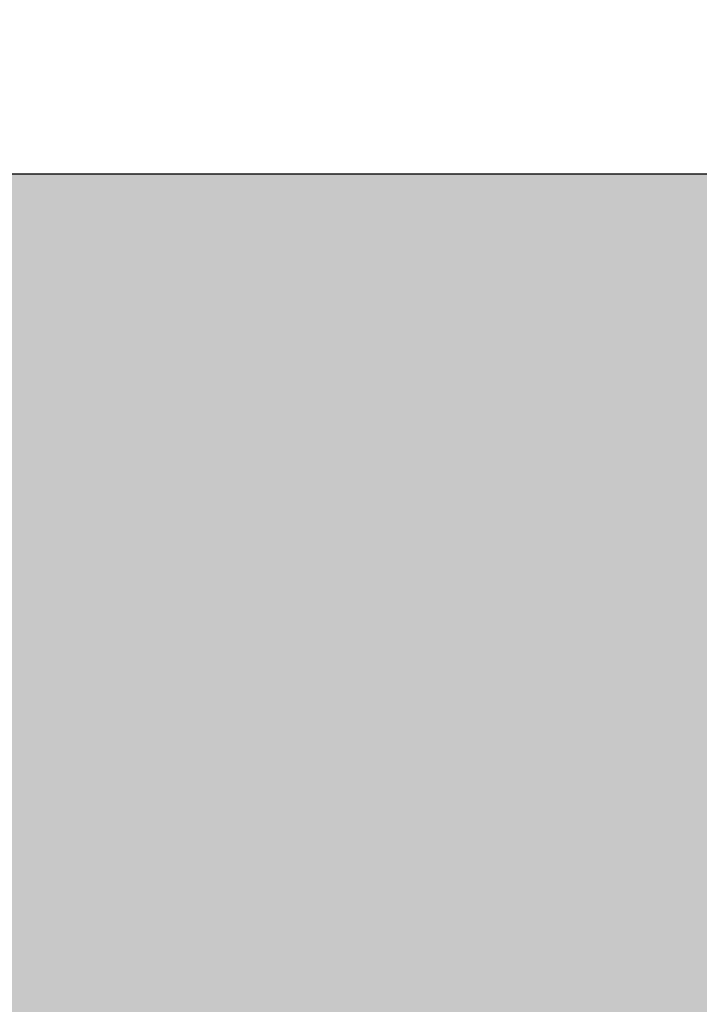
# Model space of a CAD drawing. Header units: millimetres. Extents: x -79464 to -76785, y -3788210 to -3782955.
# Tile 78 of 131: x -78331.561 to -78331.133, y -3785140.001 to -3785139.38. Entities that reach past the tile are written whole.
import ezdxf

# ---------------------------------------------------------------- set-up
doc = ezdxf.new("R2010")
doc.units = ezdxf.units.MM
doc.header["$LTSCALE"] = 8
doc.header["$MEASUREMENT"] = 0
doc.layers.add('VPM TEMPLATE', color=7, linetype='Continuous')

msp = doc.modelspace()

# ---------------------------------------------------------------- hatches: boundary and pattern name
at = {"layer": 'VPM TEMPLATE'}
msp.add_hatch(color=3, dxfattribs=at).paths.add_polyline_path([(-78327.51909, -3785142.06597), (-78327.92827, -3785142.03406), (-78328.33622, -3785142.00338), (-78328.74417, -3785141.9727), (-78329.12122, -3785141.91011), (-78329.46736, -3785141.81683), (-78329.8444, -3785141.72233), (-78330.25235, -3785141.59838), (-78330.62939, -3785141.47319), (-78329.65526, -3785139.72677), (-78330.5033, -3785139.72677), (-78331.17322, -3785140.95429), (-78331.66596, -3785139.97591), (-78331.57139, -3785139.97591), (-78331.57139, -3785139.47763), (-78328.77631, -3785139.47763), (-78328.46232, -3785139.13399), (-78327.51909, -3785139.13399)], flags=0)

# ---------------------------------------------------------------- linework, layer by layer
at = {"layer": 'VPM TEMPLATE', "color": 7, "lineweight": 9}
msp.add_lwpolyline([(-78327.51909, -3785142.06597), (-78327.51909, -3785139.13399), (-78328.46232, -3785139.13399), (-78328.77631, -3785139.47763), (-78331.57139, -3785139.47763), (-78331.57139, -3785139.97591), (-78332.67162, -3785139.97591), (-78332.67162, -3785137.35689)], dxfattribs=at)
at = {"layer": 'VPM TEMPLATE', "color": 3}
msp.add_lwpolyline([(-78327.51909, -3785142.06597), (-78327.92827, -3785142.03406), (-78328.33622, -3785142.00338), (-78328.74417, -3785141.9727), (-78329.12122, -3785141.91011), (-78329.46736, -3785141.81683), (-78329.8444, -3785141.72233), (-78330.25235, -3785141.59838), (-78330.62939, -3785141.47319), (-78329.65526, -3785139.72677), (-78330.5033, -3785139.72677), (-78331.17322, -3785140.95429), (-78331.66596, -3785139.97591), (-78331.57139, -3785139.97591), (-78331.57139, -3785139.47763), (-78328.77631, -3785139.47763), (-78328.46232, -3785139.13399), (-78327.51909, -3785139.13399), (-78327.51909, -3785142.06597), (-78327.51909, -3785142.06597)], dxfattribs=at)

doc.saveas('drawing.dxf')
